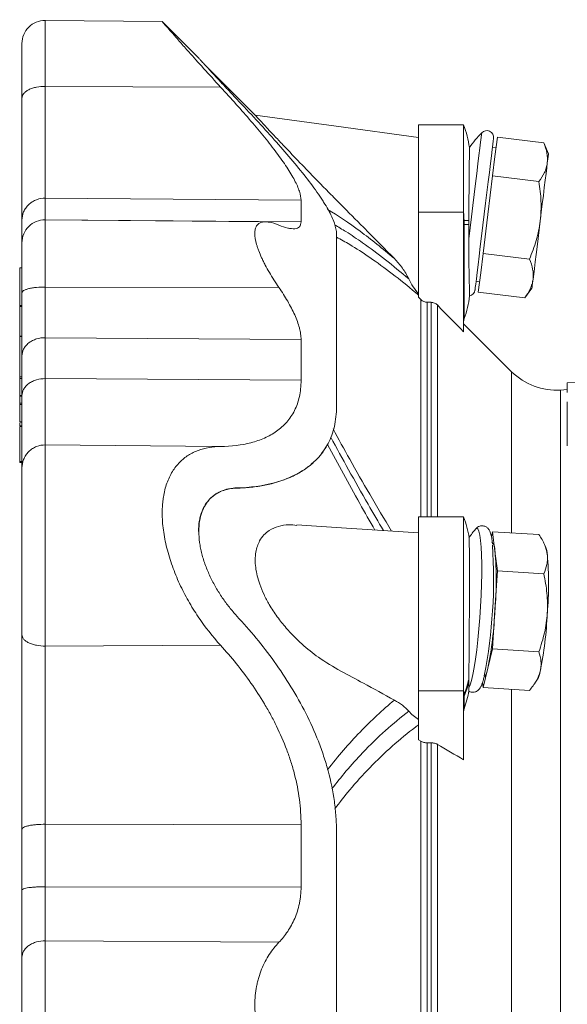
# Model space of a CAD drawing. Header units: millimetres. Extents: x 43 to 812, y -120 to 803.
# Tile 7 of 10: x 48 to 169, y 578 to 796. Entities that reach past the tile are written whole.
import ezdxf

# ---------------------------------------------------------------- set-up
doc = ezdxf.new("R2010")
doc.units = ezdxf.units.MM

msp = doc.modelspace()

# ---------------------------------------------------------------- linework, layer by layer
at = {"color": 7, "linetype": 'Continuous', "lineweight": 15}
for p, q in [((79.26, 795.67), (53.23, 795.89)), ((87.34, 787.54), (79.27, 795.61)), ((99.85, 774.88), (88.91, 785.81)), ((146.09, 772.75), (136.09, 772.75)), ((136.09, 772.75), (136.09, 753.39)), ((146.09, 772.75), (146.09, 753.39)), ((153.05, 765.72), (153.58, 770.02)), ((153.58, 770.02), (163.86, 768.75)), ((153.29, 767.71), (152.5, 767.81)), ((164.91, 766.29), (163.86, 768.75)), ((152.52, 761.42), (153.05, 765.72)), ((151.46, 752.82), (152.52, 761.42)), ((152.52, 761.42), (162.8, 760.16)), ((102.14, 751.24), (53.23, 751.67)), ((136.09, 753.39), (136.09, 734.51)), ((146.09, 753.39), (146.09, 751.51)), ((146.09, 751.51), (146.09, 750.61)), ((150.41, 744.23), (151.46, 752.82)), ((146.09, 750.61), (146.09, 749.05)), ((146.09, 749.05), (146.09, 726.8)), ((149.88, 739.93), (150.41, 744.23)), ((150.41, 744.23), (160.69, 742.97)), ((48.09, 741.04), (47.59, 741.04)), ((47.59, 741), (47.59, 732.66)), ((149.35, 735.63), (149.88, 739.93)), ((148.84, 738.03), (149.64, 737.94)), ((159.64, 734.37), (161.25, 736.51)), ((136.62, 733.98), (136.09, 734.51)), ((149.35, 735.63), (159.64, 734.37)), ((47.59, 732.41), (47.59, 725.87)), ((138.85, 733.38), (138.03, 733.38)), ((156.74, 717.98), (146.09, 728.63)), ((48.09, 725.86), (47.59, 725.86)), ((47.59, 725.82), (47.59, 716.82)), ((47.59, 716.48), (47.59, 712.68)), ((176.29, 716), (169.09, 715.5)), ((169.09, 715.5), (169.09, 714.81)), ((169.09, 713.33), (169.09, 714.81)), ((47.59, 712.55), (48.09, 712.55)), ((47.59, 712.53), (47.59, 711.02)), ((169.09, 714.02), (167.61, 713.92)), ((47.59, 710.69), (47.59, 706.88)), ((169.09, 711.31), (169.09, 703)), ((47.59, 706.76), (48.09, 706.76)), ((47.59, 705.99), (48.09, 705.99)), ((47.59, 705.82), (47.59, 698.09)), ((169.09, 701.52), (169.09, 703)), ((47.59, 697.83), (48.09, 697.83)), ((112.49, 697.61), (112.61, 697.72)), ((95.77, 692.21), (95.7, 692.15)), ((146.09, 685.75), (136.09, 685.75)), ((136.09, 685.75), (136.09, 647.18)), ((146.09, 685.75), (146.09, 647.18)), ((152.52, 682.47), (152.25, 681.39)), ((153.05, 678.13), (152.52, 682.47)), ((152.52, 682.47), (162.8, 681.84)), ((164.27, 679.17), (163.83, 680.09)), ((153.58, 673.78), (153.05, 678.13)), ((153.05, 665.14), (153.58, 673.78)), ((153.58, 673.78), (163.86, 673.15)), ((152.52, 656.49), (153.05, 665.14)), ((151.46, 652.2), (152.52, 656.49)), ((152.52, 656.49), (162.8, 655.86)), ((150.41, 647.9), (151.46, 652.2)), ((150.27, 649.04), (150.41, 647.9)), ((161.89, 648.85), (162.46, 649.74)), ((136.09, 647.18), (136.09, 636.31)), ((146.09, 647.18), (146.09, 646.1)), ((150.41, 647.9), (160.69, 647.27)), ((146.09, 646.1), (146.09, 645.58)), ((146.09, 645.58), (146.09, 644.68)), ((146.09, 644.68), (146.09, 631.87)), ((136.62, 636), (136.09, 636.31)), ((138.85, 635.66), (138.03, 635.66))]:
    msp.add_line(p, q, dxfattribs=at)
at = {"color": 8, "linetype": 'Continuous', "lineweight": 0}
for p, q in [((53.23, 781.29), (92.17, 781.12)), ((53.23, 756.47), (110.02, 756)), ((53.23, 751.69), (110.02, 751.23)), ((136.09, 753.39), (146.09, 753.39)), ((146.18, 751.55), (147.23, 751.55)), ((146.2, 750.63), (147.22, 750.63)), ((146.21, 749.09), (146.21, 729.75)), ((47.59, 741), (48.09, 741)), ((53.23, 736.77), (105.11, 736.66)), ((136.62, 685.75), (136.62, 733.98)), ((47.59, 732.66), (48.09, 732.66)), ((47.59, 732.41), (48.09, 732.41)), ((138.03, 733.38), (138.03, 685.75)), ((138.85, 685.75), (138.85, 733.38)), ((140.26, 732.78), (140.26, 685.75)), ((47.59, 725.82), (48.09, 725.82)), ((53.23, 725.52), (110.02, 725.13)), ((47.59, 716.82), (48.09, 716.82)), ((47.59, 716.48), (48.09, 716.48)), ((156.74, 717.98), (156.74, 682.21)), ((53.23, 716.44), (110.02, 716.07)), ((47.59, 712.68), (48.09, 712.68)), ((167.61, 713.92), (167.61, 459.45)), ((47.59, 711.02), (48.09, 711.02)), ((47.59, 710.69), (48.09, 710.69)), ((47.59, 706.88), (48.09, 706.88)), ((47.59, 705.82), (48.09, 705.82)), ((53.23, 701.73), (92.17, 701.39)), ((47.59, 698.09), (48.09, 698.09)), ((53.23, 657.11), (92.17, 657.28)), ((136.09, 647.18), (146.09, 647.18)), ((156.74, 647.51), (156.74, 507.59)), ((146.21, 645.29), (146.21, 643.21)), ((136.62, 519.09), (136.62, 636)), ((138.03, 635.66), (138.03, 519.44)), ((138.85, 519.44), (138.85, 635.66)), ((140.26, 635.31), (140.26, 519.78)), ((53.23, 617.58), (110.02, 617.48)), ((53.23, 603.72), (110.02, 603.65)), ((53.23, 591.71), (105.11, 591.39))]:
    msp.add_line(p, q, dxfattribs=at)
at = {"color": 7, "linetype": 'Continuous', "lineweight": 15, "flags": 128}
for points in [[(136.09, 769.95), (117.84, 772.43), (99.85, 774.88)], [(150.67, 752.92), (150.97, 755.37), (151.27, 757.77), (151.55, 760.07), (151.81, 762.21), (152.05, 764.16), (152.26, 765.86), (152.44, 767.29), (152.57, 768.42), (152.67, 769.21), (152.73, 769.66), (152.74, 769.76)], [(164.66, 764.29), (164.77, 765.15), (164.84, 765.78), (164.89, 766.16), (164.91, 766.29)], [(163.08, 751.4), (163.32, 753.34), (163.55, 755.25), (163.78, 757.1), (163.99, 758.84), (164.19, 760.46), (164.37, 761.93), (164.53, 763.21), (164.66, 764.29)], [(148.6, 736.08), (148.62, 736.18), (148.67, 736.63), (148.77, 737.42), (148.91, 738.55), (149.08, 739.98), (149.29, 741.68), (149.53, 743.63), (149.79, 745.77), (150.07, 748.07), (150.37, 750.47), (150.67, 752.92)], [(161.49, 738.5), (161.63, 739.59), (161.78, 740.87), (161.96, 742.33), (162.16, 743.95), (162.38, 745.7), (162.6, 747.54), (162.84, 749.45), (163.08, 751.4)], [(161.25, 736.51), (161.26, 736.64), (161.31, 737.02), (161.39, 737.64), (161.49, 738.5)], [(151.46, 652.2), (151.23, 651.33), (150.99, 650.71), (150.76, 650.34), (150.55, 650.21), (150.55, 650.21)]]:
    msp.add_lwpolyline(points, dxfattribs=at)
at = {"color": 8, "linetype": 'Continuous', "lineweight": 0, "flags": 128}
for points in [[(147.21, 747.46), (147.51, 749.88), (147.81, 752.36), (148.12, 754.86), (148.42, 757.33), (148.72, 759.71), (148.99, 761.97), (149.25, 764.06), (149.48, 765.93), (149.68, 767.55), (149.84, 768.89), (149.97, 769.91), (150.05, 770.61), (150.1, 770.96), (150.1, 771.01)], [(147.21, 647.87), (147.51, 648.51), (147.81, 649.49), (148.12, 650.78), (148.42, 652.37), (148.72, 654.21), (148.99, 656.27), (149.25, 658.52), (149.48, 660.9), (149.68, 663.37), (149.84, 665.88), (149.97, 668.38), (150.05, 670.83), (150.1, 673.16), (150.1, 675.34), (150.05, 677.33), (149.97, 679.08), (149.84, 680.55), (149.68, 681.73), (149.48, 682.58), (149.25, 683.09), (148.99, 683.25), (148.72, 683.06)]]:
    msp.add_lwpolyline(points, dxfattribs=at)
at = {"color": 7, "linetype": 'Continuous', "lineweight": 15}
for centre, radius, start, end in [((53.18, 790.81), 5.09, 89.5218, 180), ((124.43, 764.55), 23.16, 7.8228, 20.7326), ((151.21, 769.95), 1.53, 353, 136.4162), ((171.83, 750.32), 30, 136.4162, 144.5995), ((53.18, 746.58), 5.09, 89.3413, 180), ((124.43, 737.63), 23.16, 340.1171, 352.9364), ((147.08, 736.27), 1.53, 282.8072, 353), ((148.09, 729.07), 2, 160.1171, 180), ((166.64, 727.88), 14, 225, 274), ((124.43, 677.55), 23.16, 8.9449, 20.7326), ((171.83, 663.93), 30, 140.3389, 144.9628), ((39.44, 672.12), 113.3, 349.0222, 3.7356), ((150.41, 678.39), 2.65, 354.3332, 41.8935), ((69.76, 671.63), 83.55, 355.5411, 4.4589), ((158.79, 677.04), 5.88, 3.6887, 21.2909), ((81.37, 670.92), 83.55, 355.5411, 4.4589), ((68.61, 668.9), 84.52, 348.6024, 357.4494), ((80.22, 668.19), 84.52, 348.6023, 357.4495), ((157.11, 652.6), 6.07, 331.875, 349.3944), ((124.43, 651.09), 23.16, 340.1171, 350.3486), ((148.09, 642.53), 2, 160.1171, 180)]:
    msp.add_arc(centre, radius, start, end, dxfattribs=at)
at = {"color": 8, "linetype": 'Continuous', "lineweight": 0}
for centre, radius, start, end in [((146.3, 751.09), 0.474, 104.7026, 115.9627), ((146.26, 750.04), 0.588, 95.5038, 106.0921), ((146.21, 748.94), 0.16, 88.8535, 136.587), ((129.62, 653.41), 17.98, 337.036, 348.1841), ((129.63, 652.95), 17.98, 337.1933, 348.0924), ((147.77, 645.76), 1.71, 158.2303, 168.4615), ((147.69, 645.36), 1.61, 157.7111, 172.4678), ((147.74, 644.68), 1.64, 158.0276, 179.9419)]:
    msp.add_arc(centre, radius, start, end, dxfattribs=at)
for points, knots in [([(53.23, 795.89), (53.23, 795.89), (53.23, 796.07), (53.23, 795.46), (53.23, 794.02), (53.23, 791.6), (53.23, 788.56), (53.23, 785.12), (53.23, 782.54), (53.23, 781.29)], [0, 0, 0, 0, 0.000111, 0.182715, 0.362143, 0.535537, 0.700604, 0.855733, 1, 1, 1, 1]), ([(53.23, 781.29), (52.63, 781.29), (51.98, 781.24), (51.03, 781.05), (50.72, 780.97), (50.13, 780.78), (49.85, 780.66), (49.35, 780.41), (49.13, 780.27), (48.74, 779.97), (48.58, 779.81), (48.21, 779.32), (48.09, 778.99), (48.09, 778.68)], [0, 0, 0, 0, 0.25, 0.25, 0.375, 0.375, 0.5, 0.5, 0.625, 0.625, 0.75, 0.75, 1, 1, 1, 1]), ([(53.23, 781.29), (53.23, 778.43), (53.23, 775.68), (53.23, 770.54), (53.23, 768.16), (53.23, 763.88), (53.23, 762), (53.23, 758.8), (53.23, 757.48), (53.23, 756.47)], [0, 0, 0, 0, 0.25, 0.25, 0.5, 0.5, 0.75, 0.75, 1, 1, 1, 1]), ([(115.87, 753.99), (118.22, 752.6), (120.63, 750.98), (125.58, 747.32), (128.12, 745.29), (130.72, 743.08)], [0, 0, 0, 0, 0.5, 0.5, 1, 1, 1, 1]), ([(53.23, 736.77), (53.23, 738.08), (53.23, 740.79), (53.23, 744.48), (53.23, 747.69), (53.23, 750.09), (53.23, 751.49), (53.23, 751.55), (53.23, 751.57)], [0, 0, 0, 0, 0.157725, 0.325952, 0.501311, 0.679413, 0.86366, 1, 1, 1, 1]), ([(146.18, 751.55), (146.19, 751.39), (146.19, 751.23), (146.19, 751.08), (146.2, 750.93), (146.2, 750.78), (146.2, 750.63)], [0, 0, 0, 0, 0.0004719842, 0.0004719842, 0.0004719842, 0.0009217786, 0.0009217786, 0.0009217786, 0.0009217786]), ([(133.9, 738.58), (132.16, 740.04), (128.68, 742.94), (124.07, 746.35), (120.31, 748.89), (118.28, 750.08), (117.43, 750.57)], [0, 0, 0, 0, 0.302504, 0.6063, 0.836294, 1, 1, 1, 1]), ([(136.09, 734.99), (135.87, 735.18), (133.89, 736.84), (130.23, 739.78), (125.37, 743.31), (121.24, 746.01), (118.85, 747.3), (117.88, 747.82)], [0, 0, 0, 0, 0.035469, 0.306641, 0.578975, 0.828492, 1, 1, 1, 1]), ([(53.23, 736.77), (52.63, 736.77), (51.98, 736.75), (51.03, 736.66), (50.72, 736.62), (50.13, 736.52), (49.85, 736.47), (49.35, 736.34), (49.13, 736.27), (48.74, 736.13), (48.58, 736.05), (48.21, 735.82), (48.09, 735.65), (48.09, 735.5)], [0, 0, 0, 0, 0.25, 0.25, 0.375, 0.375, 0.5, 0.5, 0.625, 0.625, 0.75, 0.75, 1, 1, 1, 1]), ([(53.23, 725.52), (53.23, 726.21), (53.23, 726.98), (53.23, 728.66), (53.23, 729.57), (53.23, 731.5), (53.23, 732.52), (53.23, 734.61), (53.23, 735.69), (53.23, 736.77)], [0, 0, 0, 0, 0.25, 0.25, 0.5, 0.5, 0.75, 0.75, 1, 1, 1, 1]), ([(53.23, 725.52), (52.63, 725.53), (51.98, 725.44), (51.03, 725.15), (50.72, 725.03), (50.13, 724.73), (49.85, 724.56), (49.35, 724.16), (49.13, 723.95), (48.74, 723.49), (48.58, 723.24), (48.21, 722.5), (48.09, 721.99), (48.09, 721.51)], [0, 0, 0, 0, 0.25, 0.25, 0.375, 0.375, 0.5, 0.5, 0.625, 0.625, 0.75, 0.75, 1, 1, 1, 1]), ([(53.23, 701.73), (53.23, 701.78), (53.23, 702.13), (53.23, 703.45), (53.23, 704.42), (53.23, 706.96), (53.23, 708.52), (53.23, 712.14), (53.23, 714.2), (53.23, 716.44)], [0, 0, 0, 0, 0.25, 0.25, 0.5, 0.5, 0.75, 0.75, 1, 1, 1, 1]), ([(116.61, 703.45), (117.92, 701.05), (120.61, 696.1), (124.52, 689.17), (127.16, 684.68), (128.31, 682.73)], [0, 0, 0, 0, 0.348053, 0.717092, 1, 1, 1, 1]), ([(117.11, 705.27), (118.34, 703.04), (120.98, 698.22), (125.3, 690.64), (128.47, 685.34), (130.1, 682.62)], [0, 0, 0, 0, 0.295172, 0.6389982, 1, 1, 1, 1]), ([(53.23, 701.73), (52.63, 701.73), (51.98, 701.63), (51.03, 701.26), (50.72, 701.1), (50.13, 700.72), (49.85, 700.5), (49.35, 700), (49.13, 699.73), (48.74, 699.14), (48.58, 698.83), (48.21, 697.89), (48.09, 697.24), (48.09, 696.64)], [0, 0, 0, 0, 0.25, 0.25, 0.375, 0.375, 0.5, 0.5, 0.625, 0.625, 0.75, 0.75, 1, 1, 1, 1]), ([(53.23, 657.11), (53.23, 658.99), (53.23, 661.09), (53.23, 664.56), (53.23, 665.76), (53.23, 668.25), (53.23, 669.53), (53.23, 672.16), (53.23, 673.5), (53.23, 676.2), (53.23, 677.56), (53.23, 680.26), (53.23, 681.6), (53.23, 684.21), (53.23, 685.49), (53.23, 687.95), (53.23, 689.13), (53.23, 691.35), (53.23, 692.39), (53.23, 694.32), (53.23, 695.2), (53.23, 696.8), (53.23, 697.51), (53.23, 698.75), (53.23, 699.29), (53.23, 700.19), (53.23, 700.56), (53.23, 701.43), (53.23, 701.69), (53.23, 701.73)], [0, 0, 0, 0, 0.125, 0.125, 0.1875, 0.1875, 0.25, 0.25, 0.3125, 0.3125, 0.375, 0.375, 0.4375, 0.4375, 0.5, 0.5, 0.5625, 0.5625, 0.625, 0.625, 0.6875, 0.6875, 0.75, 0.75, 0.8125, 0.8125, 0.875, 0.875, 1, 1, 1, 1]), ([(126.41, 682.86), (125.28, 684.83), (122.91, 688.97), (119.39, 695.32), (117.05, 699.68), (115.87, 701.86)], [0, 0, 0, 0, 0.311856, 0.655501, 1, 1, 1, 1]), ([(53.23, 657.11), (52.63, 657.11), (51.98, 657.16), (51.03, 657.34), (50.72, 657.42), (50.13, 657.6), (49.85, 657.71), (49.35, 657.95), (49.13, 658.09), (48.74, 658.37), (48.58, 658.52), (48.21, 658.98), (48.09, 659.3), (48.09, 659.59)], [0, 0, 0, 0, 0.25, 0.25, 0.375, 0.375, 0.5, 0.5, 0.625, 0.625, 0.75, 0.75, 1, 1, 1, 1]), ([(53.23, 657.11), (53.23, 654.2), (53.23, 651.1), (53.23, 644.64), (53.23, 641.28), (53.23, 634.48), (53.23, 631.03), (53.23, 624.2), (53.23, 620.83), (53.23, 617.58)], [0, 0, 0, 0, 0.25, 0.25, 0.5, 0.5, 0.75, 0.75, 1, 1, 1, 1]), ([(115.87, 629.68), (118.22, 632.68), (120.63, 635.47), (125.58, 640.62), (128.12, 642.97), (130.72, 645.11)], [0, 0, 0, 0, 0.5, 0.5, 1, 1, 1, 1]), ([(146.18, 646.39), (146.19, 646.32), (146.19, 646.25), (146.19, 646.18), (146.2, 646.12), (146.2, 646.05), (146.2, 645.98)], [0, 0, 0, 0, 0.0004719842, 0.0004719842, 0.0004719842, 0.0009217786, 0.0009217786, 0.0009217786, 0.0009217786]), ([(133.9, 642.67), (132.16, 641.27), (128.68, 638.47), (124.06, 633.92), (120.13, 629.58), (117.9, 626.78), (116.87, 625.48)], [0, 0, 0, 0, 0.292091, 0.585428, 0.807506, 1, 1, 1, 1]), ([(136.09, 639.64), (135.87, 639.47), (133.89, 638.01), (130.23, 635), (125.37, 630.32), (121.11, 625.66), (118.6, 622.43), (117.5, 621.01)], [0, 0, 0, 0, 0.034699, 0.299979, 0.566397, 0.810493, 1, 1, 1, 1]), ([(53.23, 603.72), (53.23, 602.61), (53.23, 601.5), (53.23, 599.31), (53.23, 598.24), (53.23, 596.19), (53.23, 595.2), (53.23, 593.36), (53.23, 592.5), (53.23, 591.71)], [0, 0, 0, 0, 0.25, 0.25, 0.5, 0.5, 0.75, 0.75, 1, 1, 1, 1]), ([(53.23, 591.71), (52.63, 591.72), (51.98, 591.64), (51.03, 591.38), (50.72, 591.27), (50.13, 591), (49.85, 590.84), (49.35, 590.48), (49.13, 590.29), (48.74, 589.87), (48.58, 589.65), (48.21, 588.97), (48.09, 588.51), (48.09, 588.08)], [0, 0, 0, 0, 0.25, 0.25, 0.375, 0.375, 0.5, 0.5, 0.625, 0.625, 0.75, 0.75, 1, 1, 1, 1]), ([(53.23, 591.71), (53.23, 590.89), (53.23, 589.95), (53.23, 587.88), (53.23, 586.75), (53.23, 584.31), (53.23, 583.01), (53.23, 580.32), (53.23, 578.94), (53.23, 576.16), (53.23, 574.77), (53.23, 572.08), (53.23, 570.78), (53.23, 568.35), (53.23, 567.21), (53.23, 565.14), (53.23, 564.21), (53.23, 563.38)], [0, 0, 0, 0, 0.125, 0.125, 0.25, 0.25, 0.375, 0.375, 0.5, 0.5, 0.625, 0.625, 0.75, 0.75, 0.875, 0.875, 1, 1, 1, 1])]:
    msp.add_open_spline(points, degree=3, knots=knots, dxfattribs=at)
at = {"color": 7, "linetype": 'Continuous', "lineweight": 15}
for points, knots in [([(79.26, 795.61), (79.25, 795.62), (79.2, 795.68), (79.59, 795.23), (80.39, 794.3), (81.59, 792.93), (83.16, 791.13), (85.39, 788.61), (88.36, 785.29), (90.89, 782.52), (92.17, 781.12)], [0, 0, 0, 0, 0.043502, 0.164479, 0.274911, 0.388061, 0.508846, 0.632121, 0.813468, 1, 1, 1, 1]), ([(48.09, 778.68), (48.09, 780.21), (48.09, 781.73), (48.09, 784.61), (48.09, 785.95), (48.09, 787.67), (48.09, 788.19), (48.09, 789.11), (48.09, 789.5), (48.09, 790.14), (48.09, 790.39), (48.09, 790.72), (48.09, 790.81), (48.09, 790.81)], [0, 0, 0, 0, 0.25, 0.25, 0.5, 0.5, 0.625, 0.625, 0.75, 0.75, 0.875, 0.875, 1, 1, 1, 1]), ([(87.34, 787.54), (87.34, 787.54), (87.4, 787.47), (87.57, 787.29), (87.64, 787.21), (87.8, 787.03), (87.9, 786.92), (88.23, 786.55), (88.5, 786.26), (88.97, 785.75), (89.13, 785.57), (89.49, 785.18), (89.67, 784.98), (90.26, 784.35), (90.67, 783.89), (91.57, 782.92), (92.04, 782.41), (92.79, 781.61), (93.05, 781.33), (93.57, 780.77), (93.84, 780.49), (94.65, 779.63), (95.2, 779.04), (95.77, 778.43)], [0, 0, 0, 0, 0.125, 0.125, 0.1875, 0.1875, 0.25, 0.25, 0.375, 0.375, 0.4375, 0.4375, 0.5, 0.5, 0.625, 0.625, 0.75, 0.75, 0.8125, 0.8125, 0.875, 0.875, 1, 1, 1, 1]), ([(110.02, 756), (110.02, 756.59), (109.89, 757.26), (109.4, 758.75), (109.04, 759.57), (108.33, 760.92), (108.06, 761.39), (107.48, 762.36), (107.17, 762.86), (106.16, 764.38), (105.41, 765.45), (104.18, 767.1), (103.75, 767.66), (102.85, 768.8), (102.39, 769.39), (100.95, 771.16), (99.95, 772.36), (96.81, 776.01), (94.55, 778.53), (92.17, 781.12)], [0, 0, 0, 0, 0.125, 0.125, 0.25, 0.25, 0.3125, 0.3125, 0.375, 0.375, 0.5, 0.5, 0.5625, 0.5625, 0.625, 0.625, 0.75, 0.75, 1, 1, 1, 1]), ([(48.09, 751.62), (48.09, 752.73), (48.09, 754.16), (48.09, 757.64), (48.09, 759.7), (48.09, 764.36), (48.09, 766.96), (48.09, 772.56), (48.09, 775.56), (48.09, 778.68)], [0, 0, 0, 0, 0.25, 0.25, 0.5, 0.5, 0.75, 0.75, 1, 1, 1, 1]), ([(95.77, 778.43), (98.69, 775.36), (101.47, 772.36), (105.36, 767.99), (106.6, 766.57), (108.94, 763.81), (110.04, 762.46), (112.08, 759.86), (113.02, 758.6), (114.06, 757.08), (114.27, 756.78), (114.66, 756.19), (114.85, 755.89), (115.4, 755.03), (115.73, 754.47), (116.62, 752.85), (117.09, 751.85), (117.56, 750.49), (117.68, 750.06), (117.84, 749.25), (117.88, 748.87), (117.88, 748.51)], [0, 0, 0, 0, 0.25, 0.25, 0.375, 0.375, 0.5, 0.5, 0.625, 0.625, 0.65625, 0.65625, 0.6875, 0.6875, 0.75, 0.75, 0.875, 0.875, 0.9375, 0.9375, 1, 1, 1, 1]), ([(130.72, 743.08), (128.43, 745.39), (124.47, 749.39), (119.68, 754.23), (116.34, 757.6), (113.44, 760.55), (110.18, 763.92), (107.13, 767.11), (104.72, 769.65), (103.08, 771.4), (101.78, 772.8), (100.88, 773.76), (100.27, 774.42), (99.91, 774.81), (99.87, 774.85), (99.85, 774.88)], [0, 0, 0, 0, 0.186765, 0.322847, 0.391022, 0.459126, 0.561526, 0.666188, 0.729003, 0.793018, 0.840063, 0.888237, 0.925566, 0.963899, 1, 1, 1, 1]), ([(147.38, 767.7), (147.38, 767.7), (147.38, 767.78), (147.38, 767.5), (147.37, 766.81), (147.36, 765.61), (147.35, 763.98), (147.33, 761.99), (147.31, 759.65), (147.28, 757.1), (147.25, 754.37), (147.24, 752.5), (147.23, 751.55)], [0, 0, 0, 0, 0.000453, 0.113595, 0.2236, 0.336798, 0.446755, 0.559906, 0.669742, 0.78277, 0.889905, 1, 1, 1, 1]), ([(163.86, 768.75), (164.18, 768), (164.43, 767.25), (164.71, 765.76), (164.75, 765.02), (164.66, 764.29)], [0, 0, 0, 0, 0.5, 0.5, 1, 1, 1, 1]), ([(164.66, 764.29), (164.62, 763.93), (164.54, 763.56), (164.33, 762.85), (164.19, 762.51), (163.71, 761.47), (163.29, 760.81), (162.8, 760.16)], [0, 0, 0, 0, 0.25, 0.25, 0.5, 0.5, 1, 1, 1, 1]), ([(163.08, 751.4), (163.17, 752.13), (163.23, 752.86), (163.28, 754.34), (163.28, 755.07), (163.19, 757.27), (163.03, 758.72), (162.8, 760.16)], [0, 0, 0, 0, 0.25, 0.25, 0.5, 0.5, 1, 1, 1, 1]), ([(53.23, 756.47), (52.63, 756.48), (51.98, 756.38), (51.03, 756.03), (50.72, 755.88), (50.13, 755.52), (49.85, 755.3), (49.35, 754.83), (49.13, 754.57), (48.74, 754.01), (48.58, 753.72), (48.21, 752.82), (48.09, 752.2), (48.09, 751.62)], [0, 0, 0, 0, 0.25, 0.25, 0.375, 0.375, 0.5, 0.5, 0.625, 0.625, 0.75, 0.75, 1, 1, 1, 1]), ([(105.11, 736.66), (104.34, 737.78), (103.63, 738.9), (102.66, 740.55), (102.36, 741.1), (101.92, 741.92), (101.79, 742.2), (101.52, 742.73), (101.39, 743), (101.03, 743.78), (100.82, 744.29), (100.54, 745.04), (100.45, 745.28), (100.29, 745.76), (100.21, 746), (99.88, 747.14), (99.75, 747.95), (99.75, 748.99), (99.78, 749.31), (99.91, 749.87), (100.01, 750.11), (100.21, 750.42), (100.28, 750.51), (100.44, 750.69), (100.53, 750.76), (100.81, 750.97), (101.03, 751.07), (101.51, 751.2), (101.77, 751.24), (102.34, 751.24), (102.65, 751.21), (103.63, 751.04), (104.34, 750.82), (105.11, 750.5)], [0, 0, 0, 0, 0.125, 0.125, 0.1875, 0.1875, 0.21875, 0.21875, 0.25, 0.25, 0.3125, 0.3125, 0.34375, 0.34375, 0.375, 0.375, 0.5, 0.5, 0.5625, 0.5625, 0.625, 0.625, 0.65625, 0.65625, 0.6875, 0.6875, 0.75, 0.75, 0.8125, 0.8125, 0.875, 0.875, 1, 1, 1, 1]), ([(105.11, 750.5), (105.81, 750.22), (106.46, 750), (107.34, 749.79), (107.62, 749.74), (108.15, 749.69), (108.39, 749.68), (109.05, 749.75), (109.41, 749.89), (109.71, 750.2), (109.76, 750.27), (109.85, 750.43), (109.89, 750.51), (109.99, 750.79), (110.02, 750.99), (110.02, 751.23)], [0, 0, 0, 0, 0.25, 0.25, 0.375, 0.375, 0.5, 0.5, 0.75, 0.75, 0.8125, 0.8125, 0.875, 0.875, 1, 1, 1, 1]), ([(147.21, 747.46), (147.21, 747.98), (147.21, 748.5), (147.22, 749.56), (147.22, 750.09), (147.22, 750.63)], [0, 0, 0, 0, 0.5, 0.5, 1, 1, 1, 1]), ([(160.69, 742.97), (161.27, 744.32), (161.78, 745.7), (162.6, 748.52), (162.9, 749.94), (163.08, 751.4)], [0, 0, 0, 0, 0.5, 0.5, 1, 1, 1, 1]), ([(117.88, 710.26), (117.88, 714.55), (117.88, 718.61), (117.88, 726.21), (117.88, 729.73), (117.88, 736.18), (117.88, 739.1), (117.88, 744.3), (117.88, 746.57), (117.88, 748.51)], [0, 0, 0, 0, 0.25, 0.25, 0.5, 0.5, 0.75, 0.75, 1, 1, 1, 1]), ([(147.42, 734.78), (147.42, 734.78), (147.42, 734.69), (147.41, 735), (147.39, 735.76), (147.36, 737.09), (147.32, 738.9), (147.27, 741.05), (147.23, 743.5), (147.21, 745.66), (147.21, 747.03), (147.21, 747.46)], [0, 0, 0, 0, 0.0041, 0.1417279, 0.2806389, 0.4238934, 0.5570719, 0.6948755, 0.8161067, 0.9419268, 1, 1, 1, 1]), ([(48.09, 746.97), (48.09, 746.47), (48.09, 745.46), (48.09, 744.99), (48.09, 745.1), (48.09, 745.11)], [0, 0, 0, 0, 0.47558, 0.957524, 1, 1, 1, 1]), ([(48.09, 746.5), (48.09, 746.5), (48.09, 746.48), (48.09, 745.57), (48.09, 743.89), (48.09, 741.49), (48.09, 738.64), (48.09, 736.53), (48.09, 735.5)], [0, 0, 0, 0, 0.1199, 0.295268, 0.47338, 0.657638, 0.8345, 1, 1, 1, 1]), ([(130.72, 743.08), (131.37, 742.42), (131.96, 741.71), (133.03, 740.22), (133.5, 739.43), (133.9, 738.58)], [0, 0, 0, 0, 0.5, 0.5, 1, 1, 1, 1]), ([(160.69, 742.97), (161.01, 742.21), (161.26, 741.46), (161.55, 739.98), (161.58, 739.24), (161.49, 738.5)], [0, 0, 0, 0, 0.5, 0.5, 1, 1, 1, 1]), ([(47.59, 741), (47.59, 741.02), (47.59, 741.04), (47.59, 741.03), (47.59, 741.03)], [0, 0, 0, 0, 0.812803, 1, 1, 1, 1]), ([(133.9, 738.58), (134.18, 737.98), (134.51, 737.4), (135.25, 736.27), (135.66, 735.72), (136.09, 735.21)], [0, 0, 0, 0, 0.5, 0.5, 1, 1, 1, 1]), ([(161.49, 738.5), (161.45, 738.14), (161.37, 737.78), (161.16, 737.07), (161.03, 736.72), (160.55, 735.69), (160.13, 735.02), (159.64, 734.37)], [0, 0, 0, 0, 0.25, 0.25, 0.5, 0.5, 1, 1, 1, 1]), ([(105.11, 736.66), (105.81, 735.64), (106.46, 734.63), (107.34, 733.1), (107.62, 732.59), (108.15, 731.58), (108.39, 731.07), (109.05, 729.58), (109.41, 728.62), (109.71, 727.47), (109.76, 727.24), (109.85, 726.79), (109.89, 726.57), (109.99, 725.93), (110.02, 725.52), (110.02, 725.13)], [0, 0, 0, 0, 0.25, 0.25, 0.375, 0.375, 0.5, 0.5, 0.75, 0.75, 0.8125, 0.8125, 0.875, 0.875, 1, 1, 1, 1]), ([(48.09, 735.5), (48.09, 734.15), (48.09, 732.81), (48.09, 730.21), (48.09, 728.95), (48.09, 726.55), (48.09, 725.42), (48.09, 723.33), (48.09, 722.37), (48.09, 721.51)], [0, 0, 0, 0, 0.25, 0.25, 0.5, 0.5, 0.75, 0.75, 1, 1, 1, 1]), ([(136.62, 733.98), (136.71, 733.88), (136.81, 733.8), (137.02, 733.65), (137.14, 733.59), (137.38, 733.48), (137.51, 733.44), (137.76, 733.39), (137.9, 733.38), (138.03, 733.38)], [0, 0, 0, 0, 0.25, 0.25, 0.5, 0.5, 0.75, 0.75, 1, 1, 1, 1]), ([(47.59, 732.41), (47.59, 732.46), (47.59, 732.51), (47.59, 732.6), (47.59, 732.63), (47.59, 732.66)], [0, 0, 0, 0, 0.5, 0.5, 1, 1, 1, 1]), ([(138.85, 733.38), (138.98, 733.38), (139.11, 733.36), (139.37, 733.31), (139.49, 733.27), (139.74, 733.17), (139.85, 733.11), (140.07, 732.96), (140.17, 732.87), (140.26, 732.78)], [0, 0, 0, 0, 0.25, 0.25, 0.5, 0.5, 0.75, 0.75, 1, 1, 1, 1]), ([(47.59, 725.82), (47.59, 725.84), (47.59, 725.86), (47.59, 725.85), (47.59, 725.85)], [0, 0, 0, 0, 0.618114, 1, 1, 1, 1]), ([(47.59, 716.48), (47.59, 716.53), (47.59, 716.6), (47.59, 716.73), (47.59, 716.79), (47.59, 716.82)], [0, 0, 0, 0, 0.5, 0.5, 1, 1, 1, 1]), ([(53.23, 716.44), (52.63, 716.44), (51.98, 716.36), (51.03, 716.09), (50.72, 715.98), (50.13, 715.7), (49.85, 715.53), (49.35, 715.16), (49.13, 714.96), (48.74, 714.53), (48.58, 714.3), (48.21, 713.6), (48.09, 713.12), (48.09, 712.67)], [0, 0, 0, 0, 0.25, 0.25, 0.375, 0.375, 0.5, 0.5, 0.625, 0.625, 0.75, 0.75, 1, 1, 1, 1]), ([(110.02, 716.07), (110.02, 714.77), (109.89, 713.57), (109.4, 711.34), (109.04, 710.31), (108.33, 708.89), (108.06, 708.44), (107.48, 707.58), (107.17, 707.17), (106.16, 706.03), (105.41, 705.36), (104.18, 704.48), (103.75, 704.21), (102.85, 703.71), (102.39, 703.47), (100.95, 702.84), (99.95, 702.49), (96.81, 701.68), (94.55, 701.41), (92.17, 701.39)], [0, 0, 0, 0, 0.125, 0.125, 0.25, 0.25, 0.3125, 0.3125, 0.375, 0.375, 0.5, 0.5, 0.5625, 0.5625, 0.625, 0.625, 0.75, 0.75, 1, 1, 1, 1]), ([(47.59, 712.56), (47.59, 712.56), (47.59, 712.56), (47.59, 712.61), (47.59, 712.65), (47.59, 712.68)], [0, 0, 0, 0, 0.344439, 0.685, 1, 1, 1, 1]), ([(48.09, 712.67), (48.09, 710.23), (48.09, 707.99), (48.09, 704.04), (48.09, 702.34), (48.09, 699.58), (48.09, 698.52), (48.09, 697.08), (48.09, 696.69), (48.09, 696.64)], [0, 0, 0, 0, 0.25, 0.25, 0.5, 0.5, 0.75, 0.75, 1, 1, 1, 1]), ([(47.59, 710.69), (47.59, 710.74), (47.59, 710.81), (47.59, 710.94), (47.59, 711), (47.59, 711.02)], [0, 0, 0, 0, 0.5, 0.5, 1, 1, 1, 1]), ([(95.77, 692.21), (98.69, 692.28), (101.47, 692.64), (105.36, 693.69), (106.6, 694.12), (108.94, 695.17), (110.04, 695.78), (112.08, 697.21), (113.02, 698.02), (114.06, 699.18), (114.27, 699.42), (114.66, 699.92), (114.85, 700.17), (115.4, 700.96), (115.73, 701.51), (116.62, 703.23), (117.09, 704.48), (117.56, 706.52), (117.68, 707.23), (117.84, 708.71), (117.88, 709.47), (117.88, 710.26)], [0, 0, 0, 0, 0.25, 0.25, 0.375, 0.375, 0.5, 0.5, 0.625, 0.625, 0.65625, 0.65625, 0.6875, 0.6875, 0.75, 0.75, 0.875, 0.875, 0.9375, 0.9375, 1, 1, 1, 1]), ([(47.59, 706.76), (47.59, 706.77), (47.59, 706.77), (47.59, 706.81), (47.59, 706.86), (47.59, 706.88)], [0, 0, 0, 0, 0.344467, 0.685001, 1, 1, 1, 1]), ([(47.59, 706.03), (47.59, 706.02), (47.59, 705.97), (47.59, 706.11), (47.59, 706.47), (47.59, 706.57)], [0, 0, 0, 0, 0.181797, 0.792151, 1, 1, 1, 1]), ([(92.17, 701.39), (90.41, 701.37), (88.75, 701.1), (86.84, 700.39), (86.46, 700.23), (85.73, 699.87), (85.37, 699.67), (84.33, 699.01), (83.68, 698.49), (82.49, 697.28), (81.95, 696.6), (81.23, 695.42), (81.01, 695), (80.6, 694.14), (80.41, 693.69), (79.91, 692.27), (79.65, 691.26), (79.43, 689.88), (79.4, 689.6), (79.33, 689.03), (79.3, 688.74), (79.23, 687.85), (79.21, 687.25), (79.21, 685.42), (79.29, 684.15), (79.55, 682.19), (79.66, 681.52), (79.92, 680.19), (80.07, 679.52), (80.57, 677.52), (80.98, 676.18), (81.7, 674.18), (81.95, 673.51), (82.49, 672.2), (82.78, 671.55), (83.67, 669.62), (84.32, 668.37), (85.36, 666.53), (85.72, 665.92), (86.46, 664.74), (86.83, 664.16), (88.75, 661.32), (90.4, 659.22), (92.17, 657.28)], [0, 0, 0, 0, 0.125, 0.125, 0.15625, 0.15625, 0.1875, 0.1875, 0.25, 0.25, 0.3125, 0.3125, 0.34375, 0.34375, 0.375, 0.375, 0.4375, 0.4375, 0.453125, 0.453125, 0.46875, 0.46875, 0.5, 0.5, 0.5625, 0.5625, 0.59375, 0.59375, 0.625, 0.625, 0.6875, 0.6875, 0.71875, 0.71875, 0.75, 0.75, 0.8125, 0.8125, 0.84375, 0.84375, 0.875, 0.875, 1, 1, 1, 1]), ([(115.87, 701.86), (114.96, 700.16), (113.78, 698.72), (111.66, 696.9), (110.9, 696.34), (109.3, 695.36), (108.46, 694.92), (105.84, 693.77), (103.96, 693.2), (100.97, 692.61), (99.95, 692.46), (97.85, 692.24), (96.79, 692.18), (95.7, 692.15)], [0, 0, 0, 0, 0.25, 0.25, 0.375, 0.375, 0.5, 0.5, 0.75, 0.75, 0.875, 0.875, 1, 1, 1, 1]), ([(47.59, 697.83), (47.59, 697.83), (47.59, 697.84), (47.59, 697.86), (47.59, 697.91), (47.59, 697.97), (47.59, 698.03), (47.59, 698.07), (47.59, 698.09)], [0, 0, 0, 0, 0.1558696, 0.3377959, 0.5197258, 0.6941718, 0.855346, 1, 1, 1, 1]), ([(48.09, 659.59), (48.09, 661.15), (48.09, 662.89), (48.09, 666.73), (48.09, 668.81), (48.09, 672.08), (48.09, 673.19), (48.09, 675.44), (48.09, 676.57), (48.09, 678.81), (48.09, 679.92), (48.09, 682.09), (48.09, 683.16), (48.09, 685.2), (48.09, 686.17), (48.09, 688.02), (48.09, 688.88), (48.09, 690.48), (48.09, 691.22), (48.09, 692.54), (48.09, 693.13), (48.09, 694.69), (48.09, 695.43), (48.09, 696.39), (48.09, 696.61), (48.09, 696.64)], [0, 0, 0, 0, 0.125, 0.125, 0.25, 0.25, 0.3125, 0.3125, 0.375, 0.375, 0.4375, 0.4375, 0.5, 0.5, 0.5625, 0.5625, 0.625, 0.625, 0.6875, 0.6875, 0.75, 0.75, 0.875, 0.875, 1, 1, 1, 1]), ([(95.7, 692.15), (94.56, 692.11), (93.49, 691.91), (92.24, 691.43), (92, 691.32), (91.52, 691.08), (91.28, 690.94), (90.61, 690.51), (90.19, 690.17), (89.42, 689.38), (89.06, 688.93), (88.44, 687.91), (88.17, 687.35), (87.84, 686.44), (87.74, 686.13), (87.57, 685.46), (87.5, 685.12), (87.33, 684.05), (87.27, 683.29), (87.27, 682.5)], [0, 0, 0, 0, 0.25, 0.25, 0.3125, 0.3125, 0.375, 0.375, 0.5, 0.5, 0.625, 0.625, 0.75, 0.75, 0.8125, 0.8125, 0.875, 0.875, 1, 1, 1, 1]), ([(87.34, 682.54), (87.34, 683.34), (87.4, 684.08), (87.57, 685.14), (87.64, 685.49), (87.8, 686.15), (87.9, 686.47), (88.23, 687.4), (88.5, 687.95), (88.97, 688.71), (89.13, 688.95), (89.49, 689.41), (89.67, 689.62), (90.26, 690.22), (90.67, 690.56), (91.57, 691.14), (92.04, 691.38), (92.79, 691.67), (93.05, 691.76), (93.57, 691.91), (93.84, 691.97), (94.65, 692.13), (95.2, 692.19), (95.77, 692.21)], [0, 0, 0, 0, 0.125, 0.125, 0.1875, 0.1875, 0.25, 0.25, 0.375, 0.375, 0.4375, 0.4375, 0.5, 0.5, 0.625, 0.625, 0.75, 0.75, 0.8125, 0.8125, 0.875, 0.875, 1, 1, 1, 1]), ([(130.72, 645.11), (128.43, 646.38), (124.47, 648.58), (118.84, 651.52), (114.24, 654.23), (110.16, 657.48), (107.11, 660.56), (104.72, 663.56), (103.07, 666.07), (101.77, 668.51), (100.88, 670.66), (100.27, 672.69), (99.91, 674.54), (99.8, 676.32), (99.98, 678.43), (100.64, 680.33), (101.75, 681.82), (103.14, 682.96), (104.98, 683.72), (107.03, 684.12), (108.46, 683.95), (109.05, 683.88)], [0, 0, 0, 0, 0.133122, 0.230304, 0.327254, 0.401105, 0.474848, 0.520081, 0.565251, 0.59921, 0.63312, 0.660095, 0.687047, 0.714138, 0.741228, 0.791001, 0.825689, 0.860431, 0.911642, 0.962951, 1, 1, 1, 1]), ([(136.09, 682.23), (130.01, 682.62), (121, 683.2), (111.99, 683.81), (109.06, 684)], [0, 0, 0, 0, 0.675339, 1, 1, 1, 1]), ([(152.5, 679.74), (152.47, 680.01), (152.4, 680.74), (152.22, 681.68), (151.98, 682.47), (151.62, 683.1), (151.11, 683.57), (150.43, 683.84), (149.67, 683.77), (149.11, 683.47), (148.83, 683.21), (148.73, 683.06), (148.71, 683.04)], [0, 0, 0, 0, 0.1044, 0.287689, 0.485028, 0.598318, 0.675379, 0.751099, 0.833204, 0.906518, 0.982305, 1, 1, 1, 1]), ([(87.34, 682.54), (87.34, 681.75), (87.4, 680.94), (87.57, 679.69), (87.64, 679.27), (87.8, 678.42), (87.9, 677.99), (88.23, 676.71), (88.5, 675.85), (88.97, 674.59), (89.13, 674.16), (89.49, 673.32), (89.67, 672.91), (90.26, 671.68), (90.67, 670.88), (91.57, 669.33), (92.04, 668.58), (92.79, 667.48), (93.05, 667.12), (93.57, 666.41), (93.84, 666.07), (94.65, 665.05), (95.2, 664.4), (95.77, 663.77)], [0, 0, 0, 0, 0.125, 0.125, 0.1875, 0.1875, 0.25, 0.25, 0.375, 0.375, 0.4375, 0.4375, 0.5, 0.5, 0.625, 0.625, 0.75, 0.75, 0.8125, 0.8125, 0.875, 0.875, 1, 1, 1, 1]), ([(162.8, 681.84), (163.3, 681.11), (163.72, 680.37), (164.35, 678.89), (164.57, 678.15), (164.66, 677.41)], [0, 0, 0, 0, 0.5, 0.5, 1, 1, 1, 1]), ([(147.31, 681.15), (147.31, 681.15), (147.32, 681.17), (147.33, 680.74), (147.35, 679.85), (147.36, 678.45), (147.37, 676.67), (147.38, 674.51), (147.38, 672.07), (147.38, 669.38), (147.37, 666.57), (147.36, 663.65), (147.34, 660.78), (147.32, 657.97), (147.3, 655.36), (147.28, 652.98), (147.25, 651.1), (147.23, 650.13), (147.23, 649.72)], [0, 0, 0, 0, 0.010746, 0.076856, 0.144879, 0.211055, 0.279145, 0.345399, 0.413572, 0.479876, 0.548104, 0.614401, 0.682624, 0.748862, 0.817025, 0.883183, 0.951263, 1, 1, 1, 1]), ([(164.66, 677.41), (164.71, 677.05), (164.72, 676.68), (164.69, 675.95), (164.64, 675.59), (164.42, 674.53), (164.18, 673.83), (163.86, 673.15)], [0, 0, 0, 0, 0.25, 0.25, 0.5, 0.5, 1, 1, 1, 1]), ([(163.86, 673.15), (164.18, 671.71), (164.43, 670.27), (164.71, 667.36), (164.75, 665.9), (164.66, 664.42)], [0, 0, 0, 0, 0.5, 0.5, 1, 1, 1, 1]), ([(164.66, 664.42), (164.62, 663.69), (164.54, 662.96), (164.33, 661.51), (164.19, 660.79), (163.71, 658.65), (163.29, 657.25), (162.8, 655.86)], [0, 0, 0, 0, 0.25, 0.25, 0.5, 0.5, 1, 1, 1, 1]), ([(95.77, 663.77), (98.69, 660.62), (101.47, 657.27), (105.36, 651.85), (106.6, 649.99), (108.94, 646.18), (110.04, 644.23), (112.08, 640.2), (113.02, 638.13), (114.06, 635.45), (114.27, 634.91), (114.66, 633.82), (114.85, 633.27), (115.4, 631.62), (115.73, 630.51), (116.62, 627.17), (117.09, 624.92), (117.56, 621.52), (117.68, 620.38), (117.84, 618.08), (117.88, 616.94), (117.88, 615.8)], [0, 0, 0, 0, 0.25, 0.25, 0.375, 0.375, 0.5, 0.5, 0.625, 0.625, 0.65625, 0.65625, 0.6875, 0.6875, 0.75, 0.75, 0.875, 0.875, 0.9375, 0.9375, 1, 1, 1, 1]), ([(48.09, 616.5), (48.09, 620.04), (48.09, 623.72), (48.09, 631.15), (48.09, 634.91), (48.09, 642.33), (48.09, 645.99), (48.09, 653.04), (48.09, 656.42), (48.09, 659.59)], [0, 0, 0, 0, 0.25, 0.25, 0.5, 0.5, 0.75, 0.75, 1, 1, 1, 1]), ([(110.02, 617.48), (110.02, 619.36), (109.89, 621.23), (109.4, 624.96), (109.04, 626.81), (108.33, 629.58), (108.06, 630.5), (107.48, 632.33), (107.17, 633.23), (106.16, 635.9), (105.41, 637.63), (104.18, 640.17), (103.75, 641), (102.85, 642.64), (102.39, 643.46), (100.95, 645.87), (99.95, 647.41), (96.81, 651.88), (94.55, 654.66), (92.17, 657.28)], [0, 0, 0, 0, 0.125, 0.125, 0.25, 0.25, 0.3125, 0.3125, 0.375, 0.375, 0.5, 0.5, 0.5625, 0.5625, 0.625, 0.625, 0.75, 0.75, 1, 1, 1, 1]), ([(163.08, 651.48), (163.17, 651.85), (163.23, 652.21), (163.28, 652.95), (163.28, 653.32), (163.19, 654.42), (163.03, 655.14), (162.8, 655.86)], [0, 0, 0, 0, 0.25, 0.25, 0.5, 0.5, 1, 1, 1, 1]), ([(160.69, 647.27), (161.27, 647.94), (161.78, 648.64), (162.6, 650.04), (162.9, 650.76), (163.08, 651.48)], [0, 0, 0, 0, 0.5, 0.5, 1, 1, 1, 1]), ([(147.24, 647.12), (147.41, 647.03), (147.76, 646.84), (148.47, 646.85), (149.08, 647.11), (149.49, 647.47), (149.8, 647.89), (150.11, 648.5), (150.38, 649.27), (150.57, 649.99), (150.64, 650.27)], [0, 0, 0, 0, 0.076957, 0.169998, 0.261329, 0.352182, 0.458606, 0.605662, 0.847002, 1, 1, 1, 1]), ([(147.24, 647.11), (147.24, 647.1), (147.23, 647.02), (147.21, 647.27), (147.21, 647.71), (147.21, 647.87)], [0, 0, 0, 0, 0.018654, 0.652429, 1, 1, 1, 1]), ([(130.72, 645.11), (131.37, 644.76), (131.96, 644.37), (133.03, 643.56), (133.5, 643.13), (133.9, 642.67)], [0, 0, 0, 0, 0.5, 0.5, 1, 1, 1, 1]), ([(133.9, 642.67), (134.18, 642.34), (134.51, 642.02), (135.25, 641.41), (135.66, 641.12), (136.09, 640.84)], [0, 0, 0, 0, 0.5, 0.5, 1, 1, 1, 1]), ([(136.62, 636), (136.71, 635.95), (136.81, 635.9), (137.02, 635.81), (137.14, 635.78), (137.38, 635.72), (137.51, 635.69), (137.76, 635.66), (137.9, 635.66), (138.03, 635.66)], [0, 0, 0, 0, 0.25, 0.25, 0.5, 0.5, 0.75, 0.75, 1, 1, 1, 1]), ([(138.85, 635.66), (138.98, 635.66), (139.11, 635.65), (139.37, 635.62), (139.49, 635.6), (139.74, 635.54), (139.85, 635.5), (140.07, 635.41), (140.17, 635.37), (140.26, 635.31)], [0, 0, 0, 0, 0.25, 0.25, 0.5, 0.5, 0.75, 0.75, 1, 1, 1, 1]), ([(53.23, 617.58), (52.63, 617.58), (51.98, 617.56), (51.03, 617.48), (50.72, 617.45), (50.13, 617.37), (49.85, 617.32), (49.35, 617.21), (49.13, 617.15), (48.74, 617.03), (48.58, 616.96), (48.21, 616.76), (48.09, 616.62), (48.09, 616.5)], [0, 0, 0, 0, 0.25, 0.25, 0.375, 0.375, 0.5, 0.5, 0.625, 0.625, 0.75, 0.75, 1, 1, 1, 1]), ([(117.88, 539.29), (117.88, 545.52), (117.88, 551.86), (117.88, 564.65), (117.88, 571.1), (117.88, 584), (117.88, 590.45), (117.88, 603.23), (117.88, 609.57), (117.88, 615.8)], [0, 0, 0, 0, 0.25, 0.25, 0.5, 0.5, 0.75, 0.75, 1, 1, 1, 1]), ([(53.23, 603.72), (52.63, 603.72), (51.98, 603.7), (51.03, 603.65), (50.72, 603.63), (50.13, 603.58), (49.85, 603.55), (49.35, 603.48), (49.13, 603.44), (48.74, 603.36), (48.58, 603.31), (48.21, 603.18), (48.09, 603.09), (48.09, 603.01)], [0, 0, 0, 0, 0.25, 0.25, 0.375, 0.375, 0.5, 0.5, 0.625, 0.625, 0.75, 0.75, 1, 1, 1, 1]), ([(48.09, 588.08), (48.09, 589.05), (48.09, 590.12), (48.09, 592.42), (48.09, 593.64), (48.09, 596.2), (48.09, 597.53), (48.09, 600.25), (48.09, 601.63), (48.09, 603.01)], [0, 0, 0, 0, 0.25, 0.25, 0.5, 0.5, 0.75, 0.75, 1, 1, 1, 1]), ([(105.11, 591.39), (105.81, 592.12), (106.46, 592.92), (107.34, 594.23), (107.62, 594.69), (108.15, 595.65), (108.39, 596.16), (109.05, 597.72), (109.41, 598.82), (109.71, 600.28), (109.76, 600.58), (109.85, 601.18), (109.89, 601.49), (109.99, 602.4), (110.02, 603.02), (110.02, 603.65)], [0, 0, 0, 0, 0.25, 0.25, 0.375, 0.375, 0.5, 0.5, 0.75, 0.75, 0.8125, 0.8125, 0.875, 0.875, 1, 1, 1, 1]), ([(105.11, 563.7), (104.34, 564.51), (103.63, 565.4), (102.66, 566.89), (102.36, 567.41), (101.92, 568.23), (101.79, 568.51), (101.52, 569.08), (101.39, 569.37), (101.03, 570.26), (100.82, 570.87), (100.54, 571.81), (100.45, 572.13), (100.29, 572.78), (100.21, 573.11), (99.88, 574.78), (99.75, 576.14), (99.75, 578.21), (99.78, 578.91), (99.91, 580.28), (100.01, 580.95), (100.21, 581.95), (100.28, 582.28), (100.44, 582.93), (100.53, 583.25), (100.81, 584.21), (101.03, 584.82), (101.51, 586), (101.77, 586.57), (102.34, 587.67), (102.65, 588.19), (103.63, 589.69), (104.34, 590.58), (105.11, 591.39)], [0, 0, 0, 0, 0.125, 0.125, 0.1875, 0.1875, 0.21875, 0.21875, 0.25, 0.25, 0.3125, 0.3125, 0.34375, 0.34375, 0.375, 0.375, 0.5, 0.5, 0.5625, 0.5625, 0.625, 0.625, 0.65625, 0.65625, 0.6875, 0.6875, 0.75, 0.75, 0.8125, 0.8125, 0.875, 0.875, 1, 1, 1, 1]), ([(48.09, 588.08), (48.09, 587.46), (48.09, 586.77), (48.09, 585.23), (48.09, 584.39), (48.09, 582.58), (48.09, 581.61), (48.09, 579.61), (48.09, 578.58), (48.09, 576.51), (48.09, 575.48), (48.09, 573.48), (48.09, 572.52), (48.09, 570.71), (48.09, 569.86), (48.09, 568.32), (48.09, 567.63), (48.09, 567.02)], [0, 0, 0, 0, 0.125, 0.125, 0.25, 0.25, 0.375, 0.375, 0.5, 0.5, 0.625, 0.625, 0.75, 0.75, 0.875, 0.875, 1, 1, 1, 1])]:
    msp.add_open_spline(points, degree=3, knots=knots, dxfattribs=at)
at = {"color": 8, "linetype": 'Continuous', "lineweight": 0}
for points in [[(53.23, 756.47), (53.23, 755.05), (53.23, 753.45), (53.23, 751.69)], [(146.18, 751.55), (146.16, 752.16), (146.13, 752.78), (146.09, 753.39)], [(146.2, 750.63), (146.21, 750.12), (146.21, 749.61), (146.21, 749.09)], [(53.23, 716.44), (53.23, 719.6), (53.23, 722.63), (53.23, 725.52)], [(146.18, 646.39), (146.16, 646.65), (146.13, 646.92), (146.09, 647.18)], [(146.2, 645.98), (146.21, 645.74), (146.21, 645.51), (146.21, 645.29)], [(53.23, 617.58), (53.23, 612.99), (53.23, 608.37), (53.23, 603.72)]]:
    msp.add_open_spline(points, degree=3, dxfattribs=at)
at = {"color": 7, "linetype": 'Continuous', "lineweight": 15}
for points in [[(110.02, 756), (110.02, 754.58), (110.02, 752.99), (110.02, 751.23)], [(48.09, 751.62), (48.09, 750.23), (48.09, 748.68), (48.09, 746.97)], [(147.22, 750.63), (147.22, 750.93), (147.22, 751.24), (147.23, 751.55)], [(146.09, 726.8), (144.15, 728.79), (142.21, 730.79), (140.26, 732.78)], [(110.02, 716.07), (110.02, 719.22), (110.02, 722.25), (110.02, 725.13)], [(48.09, 712.67), (48.09, 715.75), (48.09, 718.7), (48.09, 721.51)], [(147.21, 647.87), (147.21, 648.24), (147.22, 648.69), (147.22, 649.24)], [(147.22, 649.24), (147.22, 649.39), (147.22, 649.56), (147.23, 649.72)], [(146.09, 631.87), (144.15, 633.02), (142.21, 634.16), (140.26, 635.31)], [(48.09, 616.5), (48.09, 612.03), (48.09, 607.53), (48.09, 603.01)], [(110.02, 617.48), (110.02, 612.9), (110.02, 608.28), (110.02, 603.65)]]:
    msp.add_open_spline(points, degree=3, dxfattribs=at)

doc.saveas('drawing.dxf')
